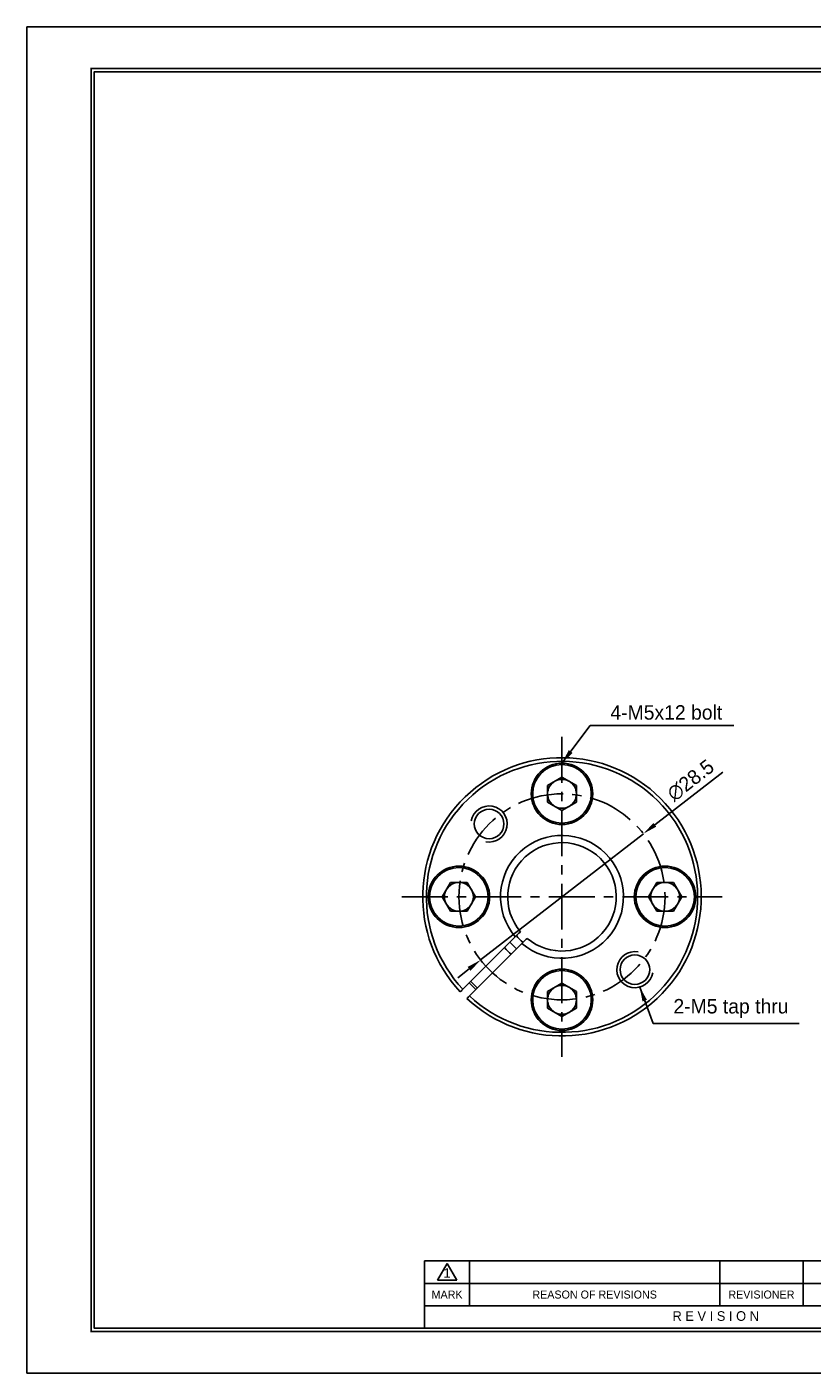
# Model space of a CAD drawing. Header units: millimetres. Extents: x 0 to 263, y 0 to 186.
# Tile 1 of 3: x 0 to 109, y 0 to 186. Entities that reach past the tile are written whole.
import ezdxf
from ezdxf.enums import TextEntityAlignment as Align

# ---------------------------------------------------------------- set-up
doc = ezdxf.new("R2010")
doc.units = ezdxf.units.MM
doc.linetypes.add('CENTER', pattern=[50.8, 31.75, -6.35, 6.35, -6.35])
doc.layers.get('DEFPOINTS').update_dxf_attribs({"linetype": 'CONTINUOUS'})
for name, color, linetype in [('center', 1, 'CENTER'), ('L1', 7, 'CONTINUOUS'), ('OUTLINE', 7, 'CONTINUOUS'), ('thread', 5, 'CONTINUOUS')]:
    doc.layers.add(name, color=color, linetype=linetype)
doc.dimstyles.get("Standard").update_dxf_attribs({"dimtxt": 2, "dimasz": 2, "dimexe": 0.8, "dimexo": 0, "dimgap": 0.8, "dimtad": 1, "dimdec": 3, "dimzin": 11, "dimdsep": 46, "dimtxsty": 'Standard', "dimcen": 0, "dimclrd": 5, "dimclre": 5, "dimclrt": 3, "dimadec": 0, "dimazin": 0, "dimtfac": 0.6, "dimtdec": 3, "dimtmove": 0, "dimatfit": 3, "dimfxl": 0, "dimtolj": 1, "dimtzin": 11, "dimarcsym": 0})

# ---------------------------------------------------------------- blocks, each defined once
blk = doc.blocks.new('표제란')
at = {"layer": 'L1', "color": 0}
for p, q in [((297, 210), (0, 210)), ((0, 210), (0, 0)), ((0, 0), (297, 0))]:
    blk.add_line(p, q, dxfattribs=at)
at = {"layer": 'L1'}
for p, q in [((160, 17.5), (62, 17.5)), ((62, 17.5), (62, 7)), ((64, 14.51), (65.5, 17.1)), ((65.5, 17.1), (67, 14.51)), ((69, 17.5), (69, 10.5)), ((108, 17.5), (108, 10.5)), ((121, 17.5), (121, 10.5)), ((147, 14), (62, 14)), ((64, 14.51), (67, 14.51)), ((147, 10.5), (62, 10.5))]:
    blk.add_line(p, q, dxfattribs=at)
at = {"layer": 'L1', "const_width": 0.25}
blk.add_lwpolyline([(290.5, 6.5), (290.5, 203.5), (10, 203.5), (10, 6.5)], close=True, dxfattribs=at)
at = {"layer": 'L1'}
blk.add_lwpolyline([(290, 7), (290, 203), (10.5, 203), (10.5, 7)], close=True, dxfattribs=at)
for s, height, p in [('1', 1.5, (65.5, 15.61)), ('MARK', 1.25, (65.5, 12.25)), ('REASON OF REVISIONS', 1.25, (88.5, 12.25)), ('REVISIONER', 1.25, (114.5, 12.25)), ('R E V I S I O N', 1.5, (107.38, 8.9))]:
    blk.add_text(s, height=height, dxfattribs=at).set_placement(p, align=Align.MIDDLE_CENTER)
for tag, p in [('필렛', (179.25, 10.9)), ('모따기', (179.25, 8.3))]:
    blk.add_attdef(tag, text='', height=1.15, dxfattribs=at).set_placement(p, align=Align.MIDDLE_LEFT)
at = {"layer": 'OUTLINE', "ltscale": 0.5}
for tag, p, height in [('TITLE', (237.17, 24.41), 2.5), ('도번', (251.18, 15.64), 2.5), ('SCALE', (253.78, 9.55), 1.2), ('DATE', (277.02, 9.51), 1.2)]:
    blk.add_attdef(tag, p, '', height=height, dxfattribs=at)
blk = doc.blocks.new('*D7')
at = {"layer": 'DEFPOINTS', "color": 0}
for p in [(85.23, 74.62), (62.72, 57.15)]:
    blk.add_point(p, dxfattribs=at)
at = {"layer": 'OUTLINE', "color": 5, "lineweight": -2}
for p, q in [((96.21, 83.15), (86.81, 75.85)), ((62.72, 57.15), (85.23, 74.62)), ((61.14, 55.92), (59.56, 54.7))]:
    blk.add_line(p, q, dxfattribs=at)
at = {"layer": 'OUTLINE', "color": 5}
for points in [[(86.61, 76.11), (87.01, 75.59), (85.23, 74.62)], [(60.93, 56.19), (61.34, 55.66), (62.72, 57.15)]]:
    blk.add_solid(points, dxfattribs=at)
at = {"layer": 'OUTLINE', "color": 3, "insert": (91.76, 82), "char_height": 2, "attachment_point": 5, "rotation": 37.8198}
blk.add_mtext('\\A1;∅28.5', dxfattribs=at)

msp = doc.modelspace()

# ---------------------------------------------------------------- linework, layer by layer
at = {"layer": 'center', "ltscale": 0.2}
for p, q in [((73.9731, 88.0247), (73.9731, 43.7497)), ((51.8356, 65.8872), (96.1106, 65.8872))]:
    msp.add_line(p, q, dxfattribs=at)
msp.add_circle((73.9731, 65.8872), 14.25, dxfattribs=at)
at = {"layer": 'OUTLINE', "ltscale": 0.2}
msp.add_line((69.7956, 180.028), (9.3118, 180.028), dxfattribs=at)
at = {"layer": 'OUTLINE'}
for p, q in [((71.9731, 81.2919), (73.9731, 82.4466)), ((73.9731, 82.4466), (75.9731, 81.2919)), ((71.9731, 78.9825), (71.9731, 81.2919)), ((75.9731, 81.2919), (75.9731, 78.9825)), ((73.9731, 77.8278), (71.9731, 78.9825)), ((75.9731, 78.9825), (73.9731, 77.8278)), ((57.4137, 65.8872), (58.5684, 67.8872)), ((58.5684, 67.8872), (60.8778, 67.8872)), ((60.8778, 67.8872), (62.0325, 65.8872)), ((85.9137, 65.8872), (87.0684, 67.8872)), ((87.0684, 67.8872), (89.3778, 67.8872)), ((89.3778, 67.8872), (90.5325, 65.8872)), ((58.5684, 63.8872), (57.4137, 65.8872)), ((62.0325, 65.8872), (60.8778, 63.8872)), ((87.0684, 63.8872), (85.9137, 65.8872)), ((90.5325, 65.8872), (89.3778, 63.8872)), ((60.8778, 63.8872), (58.5684, 63.8872)), ((89.3778, 63.8872), (87.0684, 63.8872)), ((67.5206, 60.354), (60.2632, 53.0965)), ((61.1824, 52.1773), (68.4399, 59.4347)), ((71.9731, 52.7919), (73.9731, 53.9466)), ((71.9731, 50.4825), (71.9731, 52.7919)), ((73.9731, 53.9466), (75.9731, 52.7919)), ((75.9731, 52.7919), (75.9731, 50.4825)), ((73.9731, 49.3278), (71.9731, 50.4825)), ((75.9731, 50.4825), (73.9731, 49.3278))]:
    msp.add_line(p, q, dxfattribs=at)
for centre, radius in [((73.9731, 80.1372), 4.25), ((73.9731, 80.1372), 4.05), ((63.8968, 75.9634), 2.05), ((59.7231, 65.8872), 4.25), ((59.7231, 65.8872), 4.05), ((88.2231, 65.8872), 4.25), ((88.2231, 65.8872), 4.05), ((84.0493, 55.8109), 2.05), ((73.9731, 51.6372), 4.25), ((73.9731, 51.6372), 4.05)]:
    msp.add_circle(centre, radius, dxfattribs=at)
for centre, radius, start, end in [((73.9731, 65.8872), 19.25, 226.935031, 223.064969), ((73.9731, 65.8872), 18.75, 226.986652, 223.013348), ((73.9731, 80.1372), 2, 60, 120), ((73.9731, 80.1372), 2, 120, 180), ((73.9731, 80.1372), 2, 180, 240), ((73.9731, 80.1372), 2, 0, 60), ((73.9731, 80.1372), 2, 300, 0), ((73.9731, 80.1372), 2, 240, 300), ((73.9731, 65.8872), 8.5, 229.385724, 220.614276), ((73.9731, 65.8872), 7.5, 229.971872, 220.028128), ((59.7231, 65.8872), 2, 90, 150), ((59.7231, 65.8872), 2, 30, 90), ((88.2231, 65.8872), 2, 90, 150), ((88.2231, 65.8872), 2, 30, 90), ((59.7231, 65.8872), 2, 150, 210), ((59.7231, 65.8872), 2, 330, 30), ((88.2231, 65.8872), 2, 150, 210), ((88.2231, 65.8872), 2, 330, 30), ((59.7231, 65.8872), 2, 210, 270), ((59.7231, 65.8872), 2, 270, 330), ((88.2231, 65.8872), 2, 210, 270), ((88.2231, 65.8872), 2, 270, 330), ((73.9731, 65.8872), 9.5472, 221.096104, 228.903896), ((73.9731, 65.8872), 8.2892, 220.49388, 229.509922), ((73.9731, 65.8872), 8.2899, 220.50008, 229.500516), ((73.9731, 65.8872), 10.6126, 221.488538, 228.511462), ((73.9731, 65.8872), 17.2, 222.834237, 227.165763), ((73.9731, 65.8872), 17.5, 222.871381, 227.128619), ((73.9731, 51.6372), 2, 120, 180), ((73.9731, 51.6372), 2, 60, 120), ((73.9731, 51.6372), 2, 0, 60), ((73.9731, 51.6372), 2, 180, 240), ((73.9731, 51.6372), 2, 300, 0), ((73.9731, 51.6372), 2, 240, 300)]:
    msp.add_arc(centre, radius, start, end, dxfattribs=at)
for points, knots in [([(67.5206, 60.354), (67.613, 60.4463), (67.7057, 60.5391), (67.8773, 60.7106), (67.9554, 60.7887), (68.1542, 60.9875), (68.2301, 61.0634), (68.2301, 61.0634)], [0, 0, 0, 0, 0.25, 0.25, 0.5, 0.5, 1, 1, 1, 1]), ([(69.1493, 60.1442), (69.1493, 60.1442), (69.1308, 60.1256), (69.0593, 60.0542), (69.0065, 60.0013), (68.8754, 59.8702), (68.7962, 59.791), (68.6255, 59.6204), (68.5323, 59.5272), (68.4399, 59.4347)], [0, 0, 0, 0, 0.25, 0.25, 0.5, 0.5, 0.75, 0.75, 1, 1, 1, 1]), ([(59.9094, 52.7427), (59.9094, 52.7427), (59.9478, 52.7811), (60.0785, 52.9118), (60.1709, 53.0042), (60.2632, 53.0965)], [0, 0, 0, 0, 0.5, 0.5, 1, 1, 1, 1]), ([(61.1824, 52.1773), (61.0902, 52.085), (60.9984, 51.9933), (60.8663, 51.8612), (60.8286, 51.8235), (60.8286, 51.8235)], [0, 0, 0, 0, 0.5, 0.5, 1, 1, 1, 1])]:
    msp.add_open_spline(points, degree=3, knots=knots, dxfattribs=at)
at = {"layer": 'thread'}
for centre, start, end in [((63.8968, 75.9634), 260, 170), ((84.0493, 55.8109), 80, 350)]:
    msp.add_arc(centre, 2.5, start, end, dxfattribs=at)

# ---------------------------------------------------------------- block references
at = {"layer": 'OUTLINE', "xscale": 0.8868372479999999, "yscale": 0.8868372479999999, "zscale": 0.8868372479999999}
msp.add_blockref('표제란', (0, 0), dxfattribs=at)

# ---------------------------------------------------------------- texts
at = {"layer": 'OUTLINE', "color": 3, "char_height": 2, "attachment_point": 7}
for s, insert in [('\\A1;4-M5x12 bolt', (80.667, 90.3723)), ('\\A1;2-M5 tap thru', (89.3784, 49.1459))]:
    msp.add_mtext(s, dxfattribs=dict(at, insert=insert))

# ---------------------------------------------------------------- dimensions: what is measured, and where the dimension line sits
at = {"layer": 'OUTLINE'}
dim = msp.add_diameter_dim_2p(p1=(62.7164, 57.1493), p2=(85.2298, 74.625), dimstyle='Standard', dxfattribs=at)
dim.commit()
dim.dimension.update_dxf_attribs({"geometry": '*D7', "text_midpoint": (92.879, 80.5626), "dimtype": 163})

# ---------------------------------------------------------------- leaders
at = {"layer": 'OUTLINE', "annotation_type": 0, "has_hookline": 1, "hookline_direction": 0}
for points, text_width in [([(73.9731, 84.3872), (77.867, 89.5723), (79.867, 89.5723)], 17.0519), ([(84.719, 53.4022), (86.5784, 48.3459), (88.5784, 48.3459)], 17.3875)]:
    msp.add_leader(points, dimstyle='Standard', dxfattribs=dict(at, text_width=text_width))

doc.saveas('drawing.dxf')
